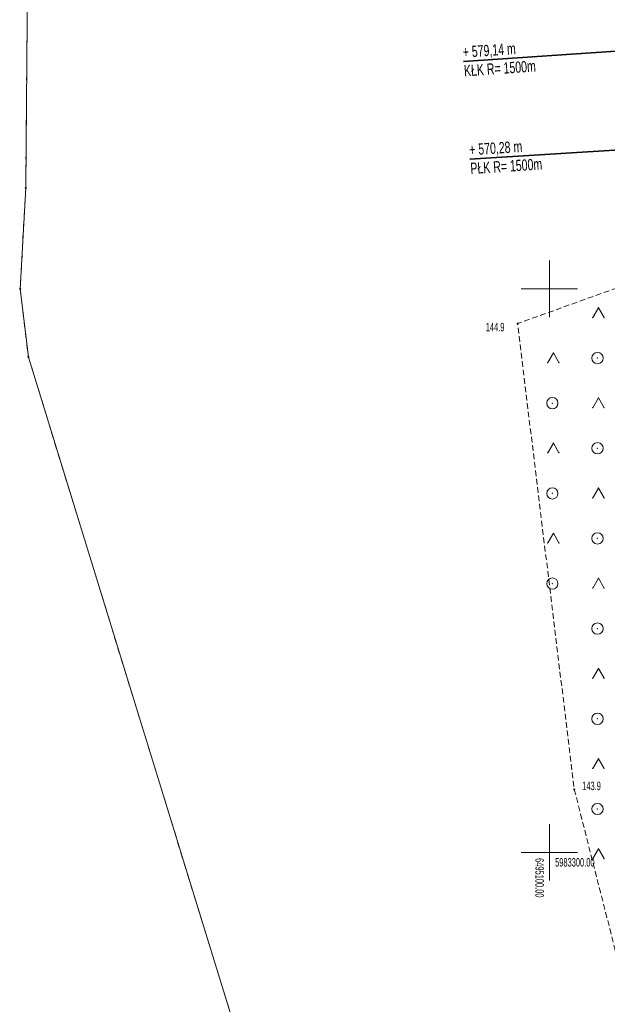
# Model space of a CAD drawing. Extents: x 6456700 to 6518119, y 5963420 to 5980059.
# Tile 253 of 256: x 6512322 to 6512374, y 5966836 to 5966923. Entities that reach past the tile are written whole.
import ezdxf
from ezdxf.enums import TextEntityAlignment as Align

# ---------------------------------------------------------------- set-up
doc = ezdxf.new("R2010")
doc.units = 0
doc.header["$MEASUREMENT"] = 0
doc.linetypes.add('L_0_03', pattern=[1, 0.5, -0.5])
doc.linetypes.add('L_0_5A', pattern=[0.75, 0.5, -0.25])
doc.layers.get('0').update_dxf_attribs({"color": 2, "linetype": 'CONTINUOUS', "lineweight": 5})
for name, color, linetype, lineweight in [('18mm Kreska ciągła', 7, 'CONTINUOUS', 18), ('203_punkt_graniczny', 7, 'CONTINUOUS', 18), ('218_kontur_uzytku_gruntowego', 96, 'L_0_03', 18), ('219_dzialka_ewidencyjna', 7, 'CONTINUOUS', 18), ('35mm Ciągła', 7, 'CONTINUOUS', 35), ('pikieta_naturalna', 7, 'CONTINUOUS', 18), ('pikieta_naturalna_Atr2', 7, 'CONTINUOUS', 18), ('siatka_krzyrzy', 7, 'CONTINUOUS', 18), ('teren_zalesiony', 7, 'CONTINUOUS', 18)]:
    doc.layers.add(name, color=color, linetype=linetype, lineweight=lineweight)
doc.styles.get("Standard").update_dxf_attribs({"font": 'txt', "width": 0.75})
doc.styles.add('Znaczniki', font='GOTHIC.TTF', dxfattribs={"width": 0.7})

# ---------------------------------------------------------------- blocks, each defined once
blk = doc.blocks.new('mdcp_nowa')
at = {"layer": '203_punkt_graniczny', "linetype": 'Continuous', "lineweight": 18, "true_color": 0x000000}
for points in [[(6495053.57, 5983358.915, 1), (6495053.57, 5983359.005, 1)], [(6495053.08, 5983349.955, 1), (6495053.08, 5983350.045, 1)], [(6495053.81, 5983343.895, 1), (6495053.81, 5983343.985, 1)]]:
    blk.add_hatch(color=18, dxfattribs=at).paths.add_polyline_path(points)
at = {"layer": 'pikieta_naturalna', "linetype": 'Continuous', "lineweight": 18, "true_color": 0x000000}
for points in [[(6495097.17, 5983346.875, 1), (6495097.17, 5983346.965, 1)], [(6495102.2, 5983305.555, 1), (6495102.2, 5983305.645, 1)]]:
    blk.add_hatch(color=18, dxfattribs=at).paths.add_polyline_path(points)
at = {"layer": '203_punkt_graniczny', "color": 7, "linetype": 'Continuous', "lineweight": 18}
for centre in [(6495053.57, 5983358.96), (6495053.08, 5983350), (6495053.81, 5983343.94)]:
    blk.add_circle(centre, 0.045, dxfattribs=at)
at = {"layer": '203_punkt_graniczny'}
for p in [(6495053.57, 5983358.96), (6495053.08, 5983350), (6495053.81, 5983343.94)]:
    blk.add_point(p, dxfattribs=at)
at = {"layer": '218_kontur_uzytku_gruntowego', "lineweight": 18, "flags": 128}
for points in [[(6495054.06, 5983418), (6495053.57, 5983358.96)], [(6495053.57, 5983358.96), (6495053.08, 5983350)], [(6495053.08, 5983350), (6495053.81, 5983343.94)], [(6495053.81, 5983343.94), (6495074.41, 5983276.96)]]:
    blk.add_lwpolyline(points, dxfattribs=at)
at = {"layer": '218_kontur_uzytku_gruntowego'}
for p in [(6495053.57, 5983358.96), (6495053.57, 5983358.96), (6495053.57, 5983358.96), (6495053.57, 5983358.96), (6495053.08, 5983350), (6495053.08, 5983350), (6495053.08, 5983350), (6495053.08, 5983350), (6495053.81, 5983343.94), (6495053.81, 5983343.94), (6495053.81, 5983343.94), (6495053.81, 5983343.94)]:
    blk.add_point(p, dxfattribs=at)
at = {"layer": '219_dzialka_ewidencyjna', "color": 3, "linetype": 'Continuous', "lineweight": 18, "flags": 128}
for points in [[(6495054.06, 5983418), (6495053.57, 5983358.96)], [(6495053.57, 5983358.96), (6495053.08, 5983350)], [(6495053.81, 5983343.94), (6495053.08, 5983350)], [(6495053.81, 5983343.94), (6495074.41, 5983276.96)]]:
    blk.add_lwpolyline(points, dxfattribs=at)
at = {"layer": '219_dzialka_ewidencyjna', "color": 3}
for p in [(6495053.57, 5983358.96), (6495053.57, 5983358.96), (6495053.08, 5983350), (6495053.08, 5983350), (6495053.81, 5983343.94), (6495053.81, 5983343.94)]:
    blk.add_point(p, dxfattribs=at)
at = {"layer": 'pikieta_naturalna', "color": 7, "linetype": 'Continuous', "lineweight": 18}
for centre in [(6495097.17, 5983346.92), (6495102.2, 5983305.6)]:
    blk.add_circle(centre, 0.045, dxfattribs=at)
at = {"layer": 'pikieta_naturalna'}
for p in [(6495097.17, 5983346.92), (6495102.2, 5983305.6)]:
    blk.add_point(p, dxfattribs=at)
at = {"layer": 'siatka_krzyrzy', "linetype": 'Continuous', "lineweight": 18, "flags": 128}
for points in [[(6495100, 5983347.5), (6495100, 5983352.5)], [(6495097.5, 5983350), (6495102.5, 5983350)], [(6495100, 5983297.5), (6495100, 5983302.5)], [(6495097.5, 5983300), (6495102.5, 5983300)]]:
    blk.add_lwpolyline(points, dxfattribs=at)
at = {"layer": 'teren_zalesiony', "color": 7, "linetype": 'L_0_5A', "lineweight": 18, "flags": 128}
blk.add_lwpolyline([(6495109.54, 5983276.77), (6495102.2, 5983305.6), (6495097.17, 5983346.92), (6495116.42, 5983353.83), (6495120.93, 5983355.83), (6495123.5, 5983344), (6495124.19, 5983336.19), (6495127.29, 5983298.52), (6495128.32, 5983280.81)], close=True, dxfattribs=at)
at = {"layer": 'teren_zalesiony', "color": 7, "linetype": 'Continuous', "lineweight": 18, "flags": 128}
for points in [[(6495103.843, 5983347.453), (6495104.343, 5983348.319)], [(6495104.343, 5983348.319), (6495104.843, 5983347.453)], [(6495099.843, 5983343.453), (6495100.343, 5983344.319)], [(6495100.343, 5983344.319), (6495100.843, 5983343.453)], [(6495103.843, 5983339.453), (6495104.343, 5983340.319)], [(6495104.343, 5983340.319), (6495104.843, 5983339.453)], [(6495099.843, 5983335.453), (6495100.343, 5983336.319)], [(6495100.343, 5983336.319), (6495100.843, 5983335.453)], [(6495103.843, 5983331.453), (6495104.343, 5983332.319)], [(6495104.343, 5983332.319), (6495104.843, 5983331.453)], [(6495099.843, 5983327.453), (6495100.343, 5983328.319)], [(6495100.343, 5983328.319), (6495100.843, 5983327.453)], [(6495103.843, 5983323.453), (6495104.343, 5983324.319)], [(6495104.343, 5983324.319), (6495104.843, 5983323.453)], [(6495103.843, 5983315.453), (6495104.343, 5983316.319)], [(6495104.343, 5983316.319), (6495104.843, 5983315.453)], [(6495103.843, 5983307.453), (6495104.343, 5983308.319)], [(6495104.343, 5983308.319), (6495104.843, 5983307.453)], [(6495103.843, 5983299.453), (6495104.343, 5983300.319)], [(6495104.343, 5983300.319), (6495104.843, 5983299.453)]]:
    blk.add_lwpolyline(points, dxfattribs=at)
at = {"layer": 'teren_zalesiony', "color": 7, "linetype": 'Continuous', "lineweight": 18}
for centre in [(6495104.256, 5983343.856), (6495100.256, 5983339.856), (6495104.256, 5983335.856), (6495100.256, 5983331.856), (6495104.256, 5983327.856), (6495100.256, 5983323.856), (6495104.256, 5983319.856), (6495104.256, 5983311.856), (6495104.256, 5983303.856)]:
    blk.add_circle(centre, 0.5, dxfattribs=at)
at = {"layer": 'teren_zalesiony'}
for p in [(6495104.343, 5983348.319), (6495104.343, 5983348.319), (6495097.17, 5983346.92), (6495103.843, 5983347.453), (6495104.843, 5983347.453), (6495100.343, 5983344.319), (6495100.343, 5983344.319), (6495099.843, 5983343.453), (6495100.843, 5983343.453), (6495104.256, 5983343.856), (6495100.256, 5983339.856), (6495104.343, 5983340.319), (6495104.343, 5983340.319), (6495103.843, 5983339.453), (6495104.843, 5983339.453), (6495100.343, 5983336.319), (6495100.343, 5983336.319), (6495099.843, 5983335.453), (6495100.843, 5983335.453), (6495104.256, 5983335.856), (6495104.343, 5983332.319), (6495104.343, 5983332.319), (6495100.256, 5983331.856), (6495103.843, 5983331.453), (6495104.843, 5983331.453), (6495100.343, 5983328.319), (6495100.343, 5983328.319), (6495104.256, 5983327.856), (6495099.843, 5983327.453), (6495100.843, 5983327.453), (6495104.343, 5983324.319), (6495104.343, 5983324.319), (6495100.256, 5983323.856), (6495103.843, 5983323.453), (6495104.843, 5983323.453), (6495104.256, 5983319.856), (6495104.343, 5983316.319), (6495104.343, 5983316.319), (6495103.843, 5983315.453), (6495104.843, 5983315.453), (6495104.256, 5983311.856), (6495104.343, 5983308.319), (6495104.343, 5983308.319), (6495103.843, 5983307.453), (6495104.843, 5983307.453), (6495102.2, 5983305.6), (6495104.256, 5983303.856), (6495104.343, 5983300.319), (6495104.343, 5983300.319), (6495103.843, 5983299.453), (6495104.843, 5983299.453)]:
    blk.add_point(p, dxfattribs=at)
at = {"layer": 'pikieta_naturalna_Atr2', "color": 7, "lineweight": 15, "width": 0.66}
for s, p in [('144.9', (6495094.35, 5983346.98)), ('143.9', (6495102.9, 5983306.28))]:
    blk.add_text(s, height=0.75, dxfattribs=at).set_placement(p, align=Align.TOP_LEFT)
at = {"layer": 'siatka_krzyrzy', "lineweight": 15, "width": 0.66}
blk.add_text('6495100.00', height=0.75, rotation=270, dxfattribs=at).set_placement((6495099.5, 5983299.5), align=Align.TOP_LEFT)
blk.add_text('5983300.00', height=0.75, dxfattribs=at).set_placement((6495100.5, 5983299.5), align=Align.TOP_LEFT)

msp = doc.modelspace()

# ---------------------------------------------------------------- block references
at = {"linetype": 'ByBlock'}
msp.add_blockref('mdcp_nowa', (17268.786, -16450.998), dxfattribs=at)

# ---------------------------------------------------------------- next in the draw order: linework, layer by layer
at = {"layer": '35mm Ciągła'}
for p, q in [((6512391.081, 5966921.228), (6512361.152, 5966919.165)), ((6512391.664, 5966912.395), (6512361.723, 5966910.508))]:
    msp.add_line(p, q, dxfattribs=at)

# ---------------------------------------------------------------- next in the draw order: texts
at = {"layer": '18mm Kreska ciągła', "char_height": 1, "attachment_point": 4, "style": 'Znaczniki'}
for s, insert, rotation in [('+ 579,14 m\\PKŁK R= 1500m', (6512361.152, 5966919.165), 3.94454), ('+ 570,28 m\\PPŁK R= 1500m', (6512361.723, 5966910.508), 3.60641)]:
    msp.add_mtext(s, dxfattribs=dict(at, insert=insert, rotation=rotation))

doc.saveas('drawing.dxf')
